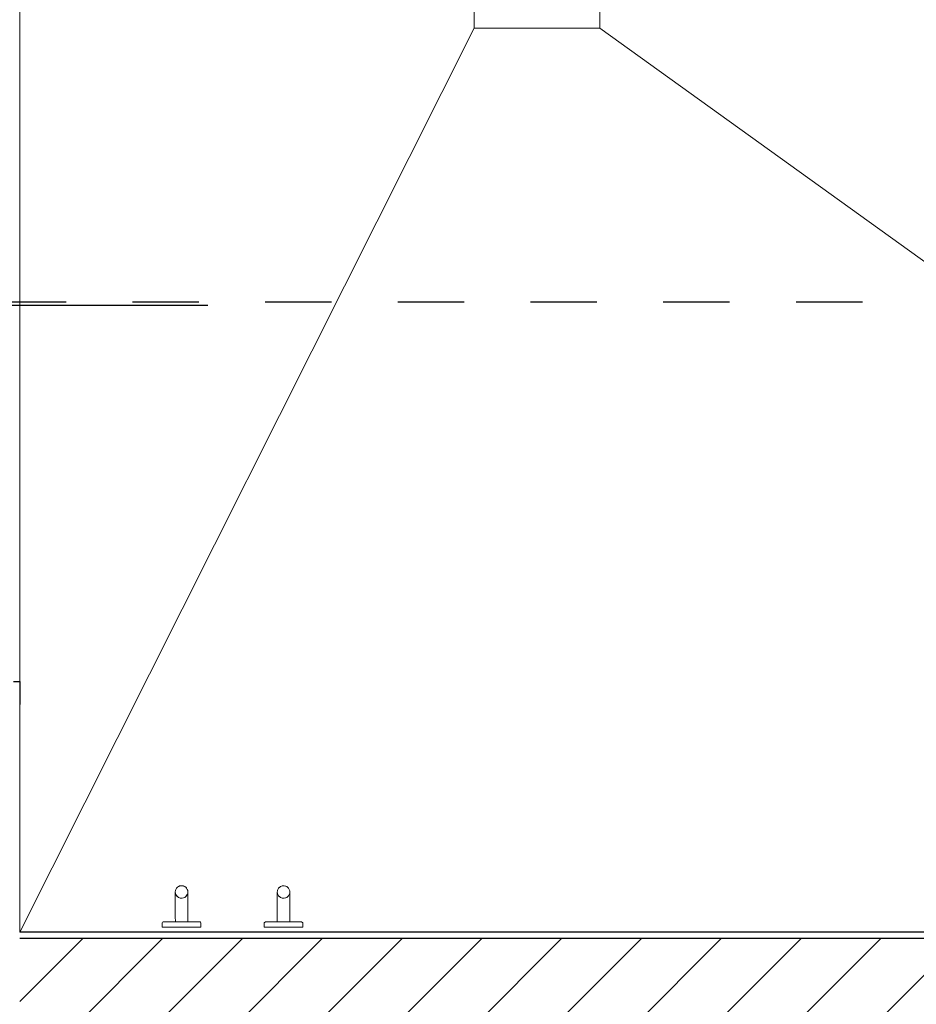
# Model space of a CAD drawing. Header units: millimetres. Extents: x -63554 to 200, y -19084 to 40052.
# Tile 43 of 120: x -38430 to -37000, y -6360 to -4790. Entities that reach past the tile are written whole.
import ezdxf

# ---------------------------------------------------------------- set-up
doc = ezdxf.new("R2010")
doc.units = ezdxf.units.MM
doc.header["$MEASUREMENT"] = 0
doc.linetypes.add('Dashed', pattern=[211.666667, 105.833333, -105.833333])
for name, color, linetype, lineweight in [('_trapid_Pen_No__1', 7, 'Continuous', 13), ('New_1311_Vaheseinad_Pen_No__101', 252, 'Continuous', 13), ('New_1311_Vaheseinad_Pen_No__41', 7, 'Continuous', 25), ('New__trapid_Pen_No__1', 7, 'Continuous', 13), ('New_Archicad Door Markers_Pen_No__7', 7, 'Continuous', 35), ('New_SA- santehnika_Pen_No__101', 252, 'Continuous', 13)]:
    doc.layers.add(name, color=color, linetype=linetype, lineweight=lineweight)
for name, color, linetype in [('New_014_Ruumi netopind', 7, 'Continuous'), ('New_1311_Vaheseinad', 7, 'Continuous'), ('New_Archicad Door Markers', 7, 'Continuous'), ('New_Archicad Doors', 7, 'Continuous'), ('New_SA- santehnika', 7, 'Continuous')]:
    doc.layers.add(name, color=color, linetype=linetype)
doc.layers.add('New_Archicad Door Markers_Pen_No__5', color=7, linetype='Continuous', lineweight=25, true_color=0x40a5ff)
doc.styles.add('GENERATED_STYLE_1', font='arial.ttf')

# ---------------------------------------------------------------- blocks, each defined once
blk = doc.blocks.new('D Marker 26_4')
at = {"layer": 'New_Archicad Door Markers_Pen_No__5', "color": 161, "linetype": 'Continuous', "lineweight": 25, "true_color": 0x40a5ff}
blk.add_line((0, -341.4), (0, 300), dxfattribs=at)
at = {"layer": 'New_Archicad Door Markers_Pen_No__7', "color": 7, "lineweight": 35, "insert": (232.5, -342), "char_height": 100, "attachment_point": 7, "rotation": 180, "style": 'GENERATED_STYLE_1'}
blk.add_mtext('\\A1;{\\pql;\\pt0;\\fArial|b0|i0|c0|p0;\\W1.000000;SU-04p\\fArial|b0|i0|c0|p0;\\W1.000000;\\fArial|b0|i0|c0|p0;\\W1.000000;\\fArial|b0|i0|c0|p0;\\W1.000000;}', dxfattribs=at)
blk = doc.blocks.new('Door 26[5]_1')
at = {"layer": 'New_Archicad Door Markers', "color": 161, "lineweight": 25, "true_color": 0x40a5ff, "zscale": 1000, "rotation": 270}
blk.add_blockref('D Marker 26_4', (-38430, -5245), dxfattribs=at)
blk = doc.blocks.new('Wall_36_1', base_point=(-38430, -100))
at = {"layer": 'New_1311_Vaheseinad_Pen_No__41', "color": 7, "linetype": 'Continuous', "lineweight": 25}
for p, q in [((-38440, -5845), (-38430, -5845)), ((-38430, -5845), (-38430, -5882))]:
    blk.add_line(p, q, dxfattribs=at)
at = {"layer": 'New_Archicad Doors', "color": 252, "linetype": 'Continuous', "lineweight": 13}
blk.add_blockref('Door 26[5]_1', (0, 0), dxfattribs=at)
blk = doc.blocks.new('Wall_37_1', base_point=(-35590, -6330))
at = {"layer": 'New_1311_Vaheseinad_Pen_No__101', "linetype": 'Continuous', "lineweight": 13}
h = blk.add_hatch(dxfattribs=at)
h.set_pattern_fill('PLASTER_0001', color=252, style=0, pattern_type=2)
h.set_pattern_definition([(0, (0, 0), (0, 86.60254), [0, -50]), (0, (25, 43.3), (0, 86.60254), [0, -50])])
h.paths.add_polyline_path([(-35590, -6245), (-38430, -6245), (-38430, -6255), (-35590, -6255)])
h = blk.add_hatch(dxfattribs=at)
h.set_pattern_fill('MASONRY_BLOCK_0001', color=252, style=0, pattern_type=2)
h.set_pattern_definition([(45, (0, 0), (-63.6396, 63.6396), [])])
h.paths.add_polyline_path([(-38430, -6405), (-35590, -6405), (-35590, -6255), (-38430, -6255)])
at = {"layer": 'New_1311_Vaheseinad_Pen_No__41', "color": 7, "linetype": 'Continuous', "lineweight": 25}
blk.add_line((-35590, -6255), (-38430, -6255), dxfattribs=at)
at = {"layer": 'New_1311_Vaheseinad_Pen_No__41', "color": 7, "linetype": 'Continuous', "lineweight": 25, "flags": 128}
blk.add_lwpolyline([(-35590, -6245), (-38430, -6245)], dxfattribs=at)
blk = doc.blocks.new('Sanitary_Accessories_DELABIE_4043BK-Matte-black-stainless-steel-coat[313]_1', base_point=(-38171.8, -6198.4))
at = {"layer": 'New_SA- santehnika_Pen_No__101', "color": 252, "linetype": 'Continuous', "lineweight": 13}
for p, q in [((-38176.8, -6172.1), (-38174.9, -6171.3)), ((-38176.8, -6172.1), (-38174.9, -6171.3)), ((-38174.9, -6171.3), (-38176.4, -6171.9)), ((-38174.9, -6171.3), (-38176.4, -6171.9)), ((-38174.9, -6171.3), (-38172.9, -6170.9)), ((-38174.9, -6171.3), (-38172.9, -6170.9)), ((-38174.9, -6171.3), (-38173.9, -6171)), ((-38174.9, -6171.3), (-38173.9, -6171)), ((-38173.9, -6171), (-38172.9, -6170.9)), ((-38173.9, -6171), (-38172.9, -6170.9)), ((-38171.1, -6170.8), (-38172.9, -6170.9)), ((-38171.1, -6170.8), (-38172.9, -6170.9)), ((-38172.9, -6170.9), (-38170.8, -6170.9)), ((-38172.9, -6170.9), (-38170.8, -6170.9)), ((-38171.1, -6170.8), (-38170.8, -6170.9)), ((-38171.1, -6170.8), (-38170.8, -6170.9)), ((-38170.8, -6170.9), (-38168.7, -6171.3)), ((-38170.8, -6170.9), (-38168.7, -6171.3)), ((-38168.5, -6171.4), (-38168.7, -6171.3)), ((-38168.7, -6171.3), (-38166.8, -6172.2)), ((-38168.5, -6171.4), (-38168.7, -6171.3)), ((-38168.7, -6171.3), (-38166.8, -6172.2)), ((-38166.8, -6172.2), (-38168.5, -6171.4)), ((-38166.8, -6172.2), (-38168.5, -6171.4)), ((-38181.8, -6180.8), (-38181.6, -6178.7)), ((-38181.8, -6180.8), (-38181.6, -6178.7)), ((-38181.6, -6182.9), (-38181.8, -6180.8)), ((-38181.8, -6180.9), (-38181.8, -6180.8)), ((-38181.6, -6182.9), (-38181.8, -6180.8)), ((-38181.8, -6180.9), (-38181.8, -6180.8)), ((-38181.8, -6181.4), (-38181.8, -6180.9)), ((-38181.8, -6181.4), (-38181.8, -6180.9)), ((-38181.8, -6182.1), (-38181.8, -6181.4)), ((-38181.8, -6182.1), (-38181.8, -6181.4)), ((-38181.8, -6183), (-38181.8, -6182.1)), ((-38181.8, -6183), (-38181.8, -6182.1)), ((-38181.8, -6184.3), (-38181.8, -6183)), ((-38181.8, -6184.3), (-38181.8, -6183)), ((-38181.8, -6185.7), (-38181.8, -6184.3)), ((-38181.8, -6185.7), (-38181.8, -6184.3)), ((-38181.8, -6187.4), (-38181.8, -6185.7)), ((-38181.8, -6187.4), (-38181.8, -6185.7)), ((-38181, -6176.7), (-38181.6, -6178.7)), ((-38181, -6176.7), (-38181.6, -6178.7)), ((-38181.6, -6178.7), (-38181.4, -6178.1)), ((-38181.6, -6178.7), (-38181.4, -6178.1)), ((-38181.5, -6183.5), (-38181.6, -6182.8)), ((-38181.5, -6183.5), (-38181.6, -6182.8)), ((-38181.5, -6183.5), (-38181.6, -6182.9)), ((-38181.6, -6182.9), (-38181, -6184.9)), ((-38181.5, -6183.5), (-38181.6, -6182.9)), ((-38181.6, -6182.9), (-38181, -6184.9)), ((-38181, -6184.9), (-38181.5, -6183.5)), ((-38181.1, -6184.7), (-38181.5, -6183.5)), ((-38181, -6184.9), (-38181.5, -6183.5)), ((-38181.1, -6184.7), (-38181.5, -6183.5)), ((-38181.4, -6178.1), (-38181, -6176.7)), ((-38181.4, -6178.1), (-38181, -6176.7)), ((-38181, -6176.7), (-38179.9, -6174.9)), ((-38181, -6176.7), (-38179.9, -6174.9)), ((-38181, -6176.7), (-38180.4, -6175.6)), ((-38181, -6176.7), (-38180.4, -6175.6)), ((-38180.4, -6186), (-38181, -6184.9)), ((-38179.9, -6186.7), (-38181, -6184.9)), ((-38180.4, -6186), (-38181, -6184.9)), ((-38179.9, -6186.7), (-38181, -6184.9)), ((-38180.4, -6175.6), (-38179.9, -6174.9)), ((-38180.4, -6175.6), (-38179.9, -6174.9)), ((-38179.9, -6186.7), (-38180.4, -6186)), ((-38179.9, -6186.7), (-38180.4, -6186)), ((-38179.9, -6174.9), (-38178.5, -6173.4)), ((-38179.9, -6174.9), (-38178.5, -6173.4)), ((-38178.6, -6173.5), (-38179.9, -6174.9)), ((-38178.6, -6173.5), (-38179.9, -6174.9)), ((-38178.5, -6188.2), (-38179.9, -6186.7)), ((-38179.9, -6186.7), (-38178.7, -6188.1)), ((-38178.5, -6188.2), (-38179.9, -6186.7)), ((-38179.9, -6186.7), (-38178.7, -6188.1)), ((-38178.6, -6173.5), (-38178.5, -6173.4)), ((-38178.6, -6173.5), (-38178.5, -6173.4)), ((-38178.5, -6173.4), (-38176.8, -6172.1)), ((-38178.5, -6173.4), (-38176.8, -6172.1)), ((-38176.4, -6171.9), (-38176.8, -6172.1)), ((-38176.4, -6171.9), (-38176.8, -6172.1)), ((-38166.8, -6172.2), (-38166.1, -6172.6)), ((-38166.8, -6172.2), (-38165.1, -6173.4)), ((-38166.8, -6172.2), (-38166.1, -6172.6)), ((-38166.8, -6172.2), (-38165.1, -6173.4)), ((-38166.1, -6172.6), (-38165.1, -6173.4)), ((-38166.1, -6172.6), (-38165.1, -6173.4)), ((-38165.1, -6173.4), (-38164.1, -6174.5)), ((-38163.7, -6174.9), (-38165.1, -6173.4)), ((-38165.1, -6173.4), (-38164.1, -6174.5)), ((-38163.7, -6174.9), (-38165.1, -6173.4)), ((-38165.1, -6188.2), (-38163.7, -6186.7)), ((-38165.1, -6188.2), (-38163.7, -6186.7)), ((-38164.1, -6187.1), (-38165.1, -6188.2)), ((-38164.1, -6187.1), (-38165.1, -6188.2)), ((-38164.1, -6174.5), (-38163.7, -6174.9)), ((-38164.1, -6174.5), (-38163.7, -6174.9)), ((-38163.7, -6186.7), (-38164.1, -6187.1)), ((-38163.7, -6186.7), (-38164.1, -6187.1)), ((-38163.7, -6174.9), (-38162.7, -6176.7)), ((-38163.7, -6174.9), (-38162.7, -6176.7)), ((-38162.7, -6184.9), (-38163.7, -6186.7)), ((-38162.7, -6184.9), (-38163.7, -6186.7)), ((-38162.6, -6176.8), (-38162.7, -6176.7)), ((-38162.7, -6176.7), (-38162, -6178.7)), ((-38162.6, -6176.8), (-38162.7, -6176.7)), ((-38162.7, -6176.7), (-38162, -6178.7)), ((-38162, -6182.9), (-38162.7, -6184.9)), ((-38162, -6182.9), (-38162.7, -6184.9)), ((-38162.7, -6184.8), (-38162.7, -6184.9)), ((-38162.7, -6184.8), (-38162.7, -6184.9)), ((-38162, -6178.7), (-38161.8, -6180.8)), ((-38161.9, -6179.5), (-38162, -6178.7)), ((-38162, -6178.7), (-38161.8, -6180.8)), ((-38161.9, -6179.5), (-38162, -6178.7)), ((-38161.8, -6180.8), (-38162, -6182.9)), ((-38161.8, -6180.8), (-38162, -6182.9)), ((-38161.9, -6182.2), (-38162, -6182.9)), ((-38162, -6183), (-38161.9, -6182.2)), ((-38161.9, -6182.2), (-38162, -6182.9)), ((-38162, -6183), (-38161.9, -6182.2)), ((-38161.8, -6180.8), (-38161.9, -6179.5)), ((-38161.8, -6180.8), (-38161.9, -6179.5)), ((-38161.9, -6182.2), (-38161.8, -6180.8)), ((-38161.9, -6182.2), (-38161.8, -6180.8)), ((-38161.8, -6180.9), (-38161.8, -6181.4)), ((-38161.8, -6180.9), (-38161.8, -6180.9)), ((-38161.8, -6180.9), (-38161.8, -6181.4)), ((-38161.8, -6180.9), (-38161.8, -6180.9)), ((-38161.8, -6181.4), (-38161.8, -6182.1)), ((-38161.8, -6181.4), (-38161.8, -6182.1)), ((-38161.8, -6182.1), (-38161.8, -6183)), ((-38161.8, -6182.1), (-38161.8, -6183)), ((-38161.8, -6183), (-38161.8, -6184.3)), ((-38161.8, -6183), (-38161.8, -6184.3)), ((-38161.8, -6184.3), (-38161.8, -6185.7)), ((-38161.8, -6184.3), (-38161.8, -6185.7)), ((-38161.8, -6185.7), (-38161.8, -6187.5)), ((-38161.8, -6185.7), (-38161.8, -6187.5)), ((-38181.8, -6189.4), (-38181.8, -6187.4)), ((-38181.8, -6189.4), (-38181.8, -6187.4)), ((-38181.8, -6191.5), (-38181.8, -6189.4)), ((-38181.8, -6191.5), (-38181.8, -6189.4)), ((-38181.8, -6193.8), (-38181.8, -6191.5)), ((-38181.8, -6193.8), (-38181.8, -6191.5)), ((-38181.8, -6196.3), (-38181.8, -6193.8)), ((-38181.8, -6196.3), (-38181.8, -6193.8)), ((-38181.8, -6199), (-38181.8, -6196.3)), ((-38181.8, -6199), (-38181.8, -6196.3)), ((-38181.8, -6201.8), (-38181.8, -6199)), ((-38181.8, -6201.8), (-38181.8, -6199)), ((-38181.8, -6204.7), (-38181.8, -6201.8)), ((-38181.8, -6204.7), (-38181.8, -6201.8)), ((-38178.7, -6188.1), (-38178.5, -6188.2)), ((-38178.7, -6188.1), (-38178.5, -6188.2)), ((-38176.8, -6189.5), (-38178.5, -6188.2)), ((-38176.8, -6189.5), (-38178.5, -6188.2)), ((-38176.4, -6189.7), (-38176.8, -6189.5)), ((-38174.9, -6190.3), (-38176.8, -6189.5)), ((-38176.4, -6189.7), (-38176.8, -6189.5)), ((-38174.9, -6190.3), (-38176.8, -6189.5)), ((-38176.4, -6189.7), (-38174.9, -6190.3)), ((-38176.4, -6189.7), (-38174.9, -6190.3)), ((-38173.9, -6190.6), (-38174.9, -6190.3)), ((-38172.9, -6190.8), (-38174.9, -6190.3)), ((-38173.9, -6190.6), (-38174.9, -6190.3)), ((-38172.9, -6190.8), (-38174.9, -6190.3)), ((-38172.9, -6190.8), (-38173.9, -6190.6)), ((-38172.9, -6190.8), (-38173.9, -6190.6)), ((-38170.8, -6190.8), (-38172.9, -6190.8)), ((-38172.9, -6190.8), (-38171.1, -6190.8)), ((-38170.8, -6190.8), (-38172.9, -6190.8)), ((-38172.9, -6190.8), (-38171.1, -6190.8)), ((-38171.1, -6190.8), (-38170.8, -6190.8)), ((-38171.1, -6190.8), (-38170.8, -6190.8)), ((-38168.7, -6190.3), (-38170.8, -6190.8)), ((-38168.7, -6190.3), (-38170.8, -6190.8)), ((-38166.8, -6189.5), (-38168.7, -6190.3)), ((-38166.8, -6189.5), (-38168.7, -6190.3)), ((-38168.7, -6190.3), (-38168.5, -6190.2)), ((-38168.7, -6190.3), (-38168.5, -6190.2)), ((-38168.5, -6190.2), (-38166.8, -6189.5)), ((-38168.5, -6190.2), (-38166.8, -6189.5)), ((-38165.1, -6188.2), (-38166.8, -6189.5)), ((-38165.1, -6188.2), (-38166.8, -6189.5)), ((-38166.1, -6189), (-38166.8, -6189.5)), ((-38166.1, -6189), (-38166.8, -6189.5)), ((-38165.1, -6188.2), (-38166.1, -6189)), ((-38165.1, -6188.2), (-38166.1, -6189)), ((-38161.8, -6187.5), (-38161.8, -6189.4)), ((-38161.8, -6187.5), (-38161.8, -6189.4)), ((-38161.8, -6189.4), (-38161.8, -6191.5)), ((-38161.8, -6189.4), (-38161.8, -6191.5)), ((-38161.8, -6191.5), (-38161.8, -6193.8)), ((-38161.8, -6191.5), (-38161.8, -6193.8)), ((-38161.8, -6193.8), (-38161.8, -6196.3)), ((-38161.8, -6193.8), (-38161.8, -6196.3)), ((-38161.8, -6196.3), (-38161.8, -6199)), ((-38161.8, -6196.3), (-38161.8, -6199)), ((-38161.8, -6199), (-38161.8, -6201.8)), ((-38161.8, -6199), (-38161.8, -6201.8)), ((-38161.8, -6201.8), (-38161.8, -6204.7)), ((-38161.8, -6201.8), (-38161.8, -6204.7)), ((-38181.8, -6207.6), (-38181.8, -6204.7)), ((-38181.8, -6207.6), (-38181.8, -6204.7)), ((-38181.8, -6210.8), (-38181.8, -6207.6)), ((-38181.8, -6210.8), (-38181.8, -6207.6)), ((-38181.8, -6210.8), (-38181.8, -6219.7)), ((-38181.8, -6210.8), (-38181.8, -6219.7)), ((-38161.8, -6204.7), (-38161.8, -6207.6)), ((-38161.8, -6204.7), (-38161.8, -6207.6)), ((-38161.8, -6207.6), (-38161.8, -6210.8)), ((-38161.8, -6207.6), (-38161.8, -6210.8)), ((-38161.8, -6219.7), (-38161.8, -6210.8)), ((-38161.8, -6219.7), (-38161.8, -6210.8)), ((-38202.8, -6231), (-38202.9, -6237)), ((-38202.8, -6231), (-38202.9, -6237)), ((-38202.8, -6231), (-38202.7, -6230)), ((-38202.8, -6231), (-38202.7, -6230)), ((-38202.7, -6230), (-38202.1, -6229.2)), ((-38202.7, -6230), (-38202.1, -6229.2)), ((-38202.1, -6229.2), (-38201.3, -6228.7)), ((-38202.1, -6229.2), (-38201.3, -6228.7)), ((-38201.3, -6228.7), (-38200.4, -6228.5)), ((-38201.3, -6228.7), (-38200.4, -6228.5)), ((-38200.4, -6228.5), (-38200.2, -6228.5)), ((-38200.4, -6228.5), (-38200.2, -6228.5)), ((-38200.2, -6228.5), (-38199.8, -6228.5)), ((-38200.2, -6228.5), (-38199.8, -6228.5)), ((-38199.8, -6228.5), (-38199, -6228.5)), ((-38199.8, -6228.5), (-38199, -6228.5)), ((-38199, -6228.5), (-38198, -6228.5)), ((-38199, -6228.5), (-38198, -6228.5)), ((-38198, -6228.5), (-38196.8, -6228.5)), ((-38198, -6228.5), (-38196.8, -6228.5)), ((-38196.8, -6228.5), (-38195.4, -6228.5)), ((-38196.8, -6228.5), (-38195.4, -6228.5)), ((-38195.4, -6228.5), (-38193.7, -6228.5)), ((-38195.4, -6228.5), (-38193.7, -6228.5)), ((-38193.7, -6228.5), (-38191.8, -6228.5)), ((-38193.7, -6228.5), (-38191.8, -6228.5)), ((-38191.8, -6228.5), (-38189.7, -6228.5)), ((-38191.8, -6228.5), (-38189.7, -6228.5)), ((-38189.7, -6228.5), (-38187.5, -6228.5)), ((-38189.7, -6228.5), (-38187.5, -6228.5)), ((-38187.5, -6228.5), (-38185.1, -6228.5)), ((-38187.5, -6228.5), (-38185.1, -6228.5)), ((-38185.1, -6228.5), (-38182.6, -6228.5)), ((-38185.1, -6228.5), (-38182.6, -6228.5)), ((-38182.6, -6228.5), (-38180, -6228.5)), ((-38182.6, -6228.5), (-38180, -6228.5)), ((-38181.8, -6219.7), (-38181.7, -6228.5)), ((-38181.8, -6219.7), (-38181.7, -6228.5)), ((-38180, -6228.5), (-38177.3, -6228.5)), ((-38180, -6228.5), (-38177.3, -6228.5)), ((-38177.3, -6228.5), (-38174.4, -6228.5)), ((-38177.3, -6228.5), (-38174.4, -6228.5)), ((-38174.4, -6228.5), (-38171.9, -6228.5)), ((-38174.4, -6228.5), (-38171.9, -6228.5)), ((-38171.9, -6228.5), (-38168.8, -6228.5)), ((-38171.9, -6228.5), (-38168.8, -6228.5)), ((-38168.8, -6228.5), (-38166, -6228.5)), ((-38168.8, -6228.5), (-38166, -6228.5)), ((-38166, -6228.5), (-38163.3, -6228.5)), ((-38166, -6228.5), (-38163.3, -6228.5)), ((-38163.3, -6228.5), (-38160.6, -6228.5)), ((-38163.3, -6228.5), (-38160.6, -6228.5)), ((-38161.9, -6228.5), (-38161.8, -6219.7)), ((-38161.9, -6228.5), (-38161.8, -6219.7)), ((-38160.6, -6228.5), (-38158.1, -6228.5)), ((-38160.6, -6228.5), (-38158.1, -6228.5)), ((-38158.1, -6228.5), (-38155.7, -6228.5)), ((-38158.1, -6228.5), (-38155.7, -6228.5)), ((-38155.7, -6228.5), (-38153.5, -6228.5)), ((-38155.7, -6228.5), (-38153.5, -6228.5)), ((-38153.5, -6228.5), (-38151.5, -6228.5)), ((-38153.5, -6228.5), (-38151.5, -6228.5)), ((-38151.5, -6228.5), (-38149.7, -6228.5)), ((-38151.5, -6228.5), (-38149.7, -6228.5)), ((-38149.7, -6228.5), (-38148, -6228.5)), ((-38149.7, -6228.5), (-38148, -6228.5)), ((-38148, -6228.5), (-38146.6, -6228.5)), ((-38148, -6228.5), (-38146.6, -6228.5)), ((-38146.6, -6228.5), (-38145.5, -6228.5)), ((-38146.6, -6228.5), (-38145.5, -6228.5)), ((-38145.5, -6228.5), (-38144.6, -6228.5)), ((-38145.5, -6228.5), (-38144.6, -6228.5)), ((-38144.6, -6228.5), (-38143.9, -6228.5)), ((-38144.6, -6228.5), (-38143.9, -6228.5)), ((-38143.9, -6228.5), (-38143.5, -6228.5)), ((-38143.9, -6228.5), (-38143.5, -6228.5)), ((-38143.5, -6228.5), (-38143.4, -6228.5)), ((-38143.5, -6228.5), (-38143.4, -6228.5)), ((-38142.4, -6228.7), (-38143.4, -6228.5)), ((-38142.4, -6228.7), (-38143.4, -6228.5)), ((-38141.6, -6229.2), (-38142.4, -6228.7)), ((-38141.6, -6229.2), (-38142.4, -6228.7)), ((-38141.1, -6230), (-38141.6, -6229.2)), ((-38141.1, -6230), (-38141.6, -6229.2)), ((-38141.1, -6230), (-38140.9, -6231)), ((-38141.1, -6230), (-38140.9, -6231)), ((-38140.9, -6237), (-38140.9, -6231)), ((-38140.9, -6237), (-38140.9, -6231)), ((-38202.9, -6237), (-38202.5, -6237)), ((-38202.9, -6237), (-38202.5, -6237)), ((-38202.5, -6237), (-38201.6, -6237)), ((-38202.5, -6237), (-38201.6, -6237)), ((-38201.6, -6237), (-38200.1, -6237)), ((-38201.6, -6237), (-38200.1, -6237)), ((-38200.1, -6237), (-38197.9, -6237)), ((-38200.1, -6237), (-38197.9, -6237)), ((-38197.9, -6237), (-38195.3, -6237)), ((-38197.9, -6237), (-38195.3, -6237)), ((-38195.3, -6237), (-38192.2, -6237)), ((-38195.3, -6237), (-38192.2, -6237)), ((-38192.2, -6237), (-38188.6, -6237)), ((-38192.2, -6237), (-38188.6, -6237)), ((-38188.6, -6237), (-38184.7, -6237)), ((-38188.6, -6237), (-38184.7, -6237)), ((-38184.7, -6237), (-38180.6, -6237)), ((-38184.7, -6237), (-38180.6, -6237)), ((-38180.6, -6237), (-38176.3, -6237)), ((-38180.6, -6237), (-38176.3, -6237)), ((-38176.3, -6237), (-38171.9, -6237)), ((-38176.3, -6237), (-38171.9, -6237)), ((-38171.9, -6237), (-38167.4, -6237)), ((-38171.9, -6237), (-38167.4, -6237)), ((-38167.4, -6237), (-38163.1, -6237)), ((-38167.4, -6237), (-38163.1, -6237)), ((-38163.1, -6237), (-38159, -6237)), ((-38163.1, -6237), (-38159, -6237)), ((-38159, -6237), (-38155.1, -6237)), ((-38159, -6237), (-38155.1, -6237)), ((-38155.1, -6237), (-38151.6, -6237)), ((-38155.1, -6237), (-38151.6, -6237)), ((-38151.6, -6237), (-38148.4, -6237)), ((-38151.6, -6237), (-38148.4, -6237)), ((-38148.4, -6237), (-38145.8, -6237)), ((-38148.4, -6237), (-38145.8, -6237)), ((-38145.8, -6237), (-38143.7, -6237)), ((-38145.8, -6237), (-38143.7, -6237)), ((-38143.7, -6237), (-38142.1, -6237)), ((-38143.7, -6237), (-38142.1, -6237)), ((-38142.1, -6237), (-38141.2, -6237)), ((-38142.1, -6237), (-38141.2, -6237)), ((-38141.2, -6237), (-38140.9, -6237)), ((-38141.2, -6237), (-38140.9, -6237))]:
    blk.add_line(p, q, dxfattribs=at)
blk = doc.blocks.new('Sanitary_Accessories_DELABIE_4043BK-Matte-black-stainless-steel-coat[314]_1', base_point=(-38009.2, -6198.5))
at = {"layer": 'New_SA- santehnika_Pen_No__101', "color": 252, "linetype": 'Continuous', "lineweight": 13}
for p, q in [((-38014.2, -6172.3), (-38012.3, -6171.4)), ((-38014.2, -6172.3), (-38012.3, -6171.4)), ((-38012.3, -6171.4), (-38013.8, -6172)), ((-38012.3, -6171.4), (-38013.8, -6172)), ((-38012.3, -6171.4), (-38010.2, -6171)), ((-38012.3, -6171.4), (-38010.2, -6171)), ((-38012.3, -6171.4), (-38011.2, -6171.1)), ((-38012.3, -6171.4), (-38011.2, -6171.1)), ((-38011.2, -6171.1), (-38010.2, -6171)), ((-38011.2, -6171.1), (-38010.2, -6171)), ((-38008.5, -6170.9), (-38010.2, -6171)), ((-38008.5, -6170.9), (-38010.2, -6171)), ((-38010.2, -6171), (-38008.1, -6171)), ((-38010.2, -6171), (-38008.1, -6171)), ((-38008.5, -6170.9), (-38008.1, -6171)), ((-38008.5, -6170.9), (-38008.1, -6171)), ((-38008.1, -6171), (-38006.1, -6171.4)), ((-38008.1, -6171), (-38006.1, -6171.4)), ((-38005.8, -6171.5), (-38006.1, -6171.4)), ((-38006.1, -6171.4), (-38004.2, -6172.3)), ((-38005.8, -6171.5), (-38006.1, -6171.4)), ((-38006.1, -6171.4), (-38004.2, -6172.3)), ((-38019.2, -6180.9), (-38019, -6178.8)), ((-38019.2, -6180.9), (-38019, -6178.8)), ((-38019, -6183), (-38019.2, -6180.9)), ((-38019.2, -6181), (-38019.2, -6180.9)), ((-38019, -6183), (-38019.2, -6180.9)), ((-38019.2, -6181), (-38019.2, -6180.9)), ((-38019.2, -6181.5), (-38019.2, -6181)), ((-38019.2, -6181.5), (-38019.2, -6181)), ((-38019.2, -6182.2), (-38019.2, -6181.5)), ((-38019.2, -6182.2), (-38019.2, -6181.5)), ((-38019.2, -6183.1), (-38019.2, -6182.2)), ((-38019.2, -6183.1), (-38019.2, -6182.2)), ((-38019.2, -6184.4), (-38019.2, -6183.1)), ((-38019.2, -6184.4), (-38019.2, -6183.1)), ((-38019.2, -6185.8), (-38019.2, -6184.4)), ((-38019.2, -6185.8), (-38019.2, -6184.4)), ((-38019.2, -6187.6), (-38019.2, -6185.8)), ((-38019.2, -6187.6), (-38019.2, -6185.8)), ((-38018.3, -6176.8), (-38019, -6178.8)), ((-38018.3, -6176.8), (-38019, -6178.8)), ((-38019, -6178.8), (-38018.8, -6178.2)), ((-38019, -6178.8), (-38018.8, -6178.2)), ((-38018.8, -6183.6), (-38019, -6183)), ((-38018.8, -6183.6), (-38019, -6183)), ((-38019, -6183), (-38018.3, -6185)), ((-38018.8, -6183.6), (-38019, -6183)), ((-38018.8, -6183.6), (-38019, -6183)), ((-38019, -6183), (-38018.3, -6185)), ((-38018.8, -6178.2), (-38018.3, -6176.8)), ((-38018.8, -6178.2), (-38018.3, -6176.8)), ((-38018.3, -6185), (-38018.8, -6183.6)), ((-38018.4, -6184.8), (-38018.8, -6183.6)), ((-38018.3, -6185), (-38018.8, -6183.6)), ((-38018.4, -6184.8), (-38018.8, -6183.6)), ((-38018.3, -6176.8), (-38017.3, -6175)), ((-38018.3, -6176.8), (-38017.3, -6175)), ((-38018.3, -6176.8), (-38017.7, -6175.7)), ((-38018.3, -6176.8), (-38017.7, -6175.7)), ((-38017.7, -6186.1), (-38018.3, -6185)), ((-38017.3, -6186.8), (-38018.3, -6185)), ((-38017.7, -6186.1), (-38018.3, -6185)), ((-38017.3, -6186.8), (-38018.3, -6185)), ((-38017.7, -6175.7), (-38017.3, -6175)), ((-38017.7, -6175.7), (-38017.3, -6175)), ((-38017.3, -6186.8), (-38017.7, -6186.1)), ((-38017.3, -6186.8), (-38017.7, -6186.1)), ((-38017.3, -6175), (-38015.9, -6173.5)), ((-38017.3, -6175), (-38015.9, -6173.5)), ((-38016, -6173.6), (-38017.3, -6175)), ((-38016, -6173.6), (-38017.3, -6175)), ((-38015.9, -6188.3), (-38017.3, -6186.8)), ((-38017.3, -6186.8), (-38016, -6188.2)), ((-38015.9, -6188.3), (-38017.3, -6186.8)), ((-38017.3, -6186.8), (-38016, -6188.2)), ((-38016, -6173.6), (-38015.9, -6173.5)), ((-38016, -6173.6), (-38015.9, -6173.5)), ((-38015.9, -6173.5), (-38014.2, -6172.3)), ((-38015.9, -6173.5), (-38014.2, -6172.3)), ((-38013.8, -6172), (-38014.2, -6172.3)), ((-38013.8, -6172), (-38014.2, -6172.3)), ((-38004.2, -6172.3), (-38005.8, -6171.5)), ((-38004.2, -6172.3), (-38005.8, -6171.5)), ((-38004.2, -6172.3), (-38003.4, -6172.7)), ((-38004.2, -6172.3), (-38002.5, -6173.5)), ((-38004.2, -6172.3), (-38003.4, -6172.7)), ((-38004.2, -6172.3), (-38002.5, -6173.5)), ((-38003.4, -6172.7), (-38002.5, -6173.5)), ((-38003.4, -6172.7), (-38002.5, -6173.5)), ((-38002.5, -6173.5), (-38001.4, -6174.6)), ((-38001.1, -6175), (-38002.5, -6173.5)), ((-38002.5, -6173.5), (-38001.4, -6174.6)), ((-38001.1, -6175), (-38002.5, -6173.5)), ((-38002.5, -6188.3), (-38001.1, -6186.8)), ((-38002.5, -6188.3), (-38001.1, -6186.8)), ((-38001.4, -6174.6), (-38001.1, -6175)), ((-38001.4, -6174.6), (-38001.1, -6175)), ((-38001.1, -6186.8), (-38001.4, -6187.2)), ((-38001.1, -6186.8), (-38001.4, -6187.2)), ((-38001.1, -6175), (-38000, -6176.9)), ((-38001.1, -6175), (-38000, -6176.9)), ((-38000, -6185), (-38001.1, -6186.8)), ((-38000, -6185), (-38001.1, -6186.8)), ((-38000, -6176.9), (-38000, -6176.9)), ((-38000, -6176.9), (-37999.4, -6178.8)), ((-38000, -6176.9), (-38000, -6176.9)), ((-38000, -6176.9), (-37999.4, -6178.8)), ((-37999.4, -6183), (-38000, -6185)), ((-37999.4, -6183), (-38000, -6185)), ((-38000, -6184.9), (-38000, -6185)), ((-38000, -6184.9), (-38000, -6185)), ((-37999.4, -6178.8), (-37999.2, -6180.9)), ((-37999.3, -6179.6), (-37999.4, -6178.8)), ((-37999.4, -6178.8), (-37999.2, -6180.9)), ((-37999.3, -6179.6), (-37999.4, -6178.8)), ((-37999.2, -6180.9), (-37999.4, -6183)), ((-37999.2, -6180.9), (-37999.4, -6183)), ((-37999.3, -6182.3), (-37999.4, -6183)), ((-37999.4, -6183.1), (-37999.3, -6182.3)), ((-37999.3, -6182.3), (-37999.4, -6183)), ((-37999.4, -6183.1), (-37999.3, -6182.3)), ((-37999.2, -6180.9), (-37999.3, -6179.6)), ((-37999.2, -6180.9), (-37999.3, -6179.6)), ((-37999.3, -6182.3), (-37999.2, -6180.9)), ((-37999.3, -6182.3), (-37999.2, -6180.9)), ((-37999.2, -6181), (-37999.2, -6181.5)), ((-37999.2, -6181), (-37999.2, -6181)), ((-37999.2, -6181), (-37999.2, -6181.5)), ((-37999.2, -6181), (-37999.2, -6181)), ((-37999.2, -6181.5), (-37999.2, -6182.2)), ((-37999.2, -6181.5), (-37999.2, -6182.2)), ((-37999.2, -6182.2), (-37999.2, -6183.1)), ((-37999.2, -6182.2), (-37999.2, -6183.1)), ((-37999.2, -6183.1), (-37999.2, -6184.4)), ((-37999.2, -6183.1), (-37999.2, -6184.4)), ((-37999.2, -6184.4), (-37999.2, -6185.9)), ((-37999.2, -6184.4), (-37999.2, -6185.9)), ((-37999.2, -6185.9), (-37999.2, -6187.6)), ((-37999.2, -6185.9), (-37999.2, -6187.6)), ((-38019.2, -6189.5), (-38019.2, -6187.6)), ((-38019.2, -6189.5), (-38019.2, -6187.6)), ((-38019.2, -6191.6), (-38019.2, -6189.5)), ((-38019.2, -6191.6), (-38019.2, -6189.5)), ((-38019.2, -6193.9), (-38019.2, -6191.6)), ((-38019.2, -6193.9), (-38019.2, -6191.6)), ((-38019.2, -6196.4), (-38019.2, -6193.9)), ((-38019.2, -6196.4), (-38019.2, -6193.9)), ((-38019.2, -6199.1), (-38019.2, -6196.4)), ((-38019.2, -6199.1), (-38019.2, -6196.4)), ((-38019.2, -6201.9), (-38019.2, -6199.1)), ((-38019.2, -6201.9), (-38019.2, -6199.1)), ((-38019.2, -6204.8), (-38019.2, -6201.9)), ((-38019.2, -6204.8), (-38019.2, -6201.9)), ((-38016, -6188.2), (-38015.9, -6188.3)), ((-38016, -6188.2), (-38015.9, -6188.3)), ((-38014.2, -6189.6), (-38015.9, -6188.3)), ((-38014.2, -6189.6), (-38015.9, -6188.3)), ((-38013.8, -6189.8), (-38014.2, -6189.6)), ((-38012.3, -6190.4), (-38014.2, -6189.6)), ((-38013.8, -6189.8), (-38014.2, -6189.6)), ((-38012.3, -6190.4), (-38014.2, -6189.6)), ((-38013.8, -6189.8), (-38012.3, -6190.4)), ((-38013.8, -6189.8), (-38012.3, -6190.4)), ((-38011.2, -6190.7), (-38012.3, -6190.4)), ((-38010.2, -6190.9), (-38012.3, -6190.4)), ((-38011.2, -6190.7), (-38012.3, -6190.4)), ((-38010.2, -6190.9), (-38012.3, -6190.4)), ((-38010.2, -6190.9), (-38011.2, -6190.7)), ((-38010.2, -6190.9), (-38011.2, -6190.7)), ((-38008.1, -6190.9), (-38010.2, -6190.9)), ((-38010.2, -6190.9), (-38008.5, -6190.9)), ((-38008.1, -6190.9), (-38010.2, -6190.9)), ((-38010.2, -6190.9), (-38008.5, -6190.9)), ((-38008.5, -6190.9), (-38008.1, -6190.9)), ((-38008.5, -6190.9), (-38008.1, -6190.9)), ((-38006.1, -6190.4), (-38008.1, -6190.9)), ((-38006.1, -6190.4), (-38008.1, -6190.9)), ((-38004.2, -6189.6), (-38006.1, -6190.4)), ((-38004.2, -6189.6), (-38006.1, -6190.4)), ((-38006.1, -6190.4), (-38005.8, -6190.3)), ((-38006.1, -6190.4), (-38005.8, -6190.3)), ((-38005.8, -6190.3), (-38004.2, -6189.6)), ((-38005.8, -6190.3), (-38004.2, -6189.6)), ((-38002.5, -6188.3), (-38004.2, -6189.6)), ((-38002.5, -6188.3), (-38004.2, -6189.6)), ((-38003.4, -6189.1), (-38004.2, -6189.6)), ((-38003.4, -6189.1), (-38004.2, -6189.6)), ((-38002.5, -6188.3), (-38003.4, -6189.1)), ((-38002.5, -6188.3), (-38003.4, -6189.1)), ((-38001.4, -6187.2), (-38002.5, -6188.3)), ((-38001.4, -6187.2), (-38002.5, -6188.3)), ((-37999.2, -6187.6), (-37999.2, -6189.5)), ((-37999.2, -6187.6), (-37999.2, -6189.5)), ((-37999.2, -6189.5), (-37999.2, -6191.6)), ((-37999.2, -6189.5), (-37999.2, -6191.6)), ((-37999.2, -6191.6), (-37999.2, -6193.9)), ((-37999.2, -6191.6), (-37999.2, -6193.9)), ((-37999.2, -6193.9), (-37999.2, -6196.4)), ((-37999.2, -6193.9), (-37999.2, -6196.4)), ((-37999.2, -6196.4), (-37999.2, -6199.1)), ((-37999.2, -6196.4), (-37999.2, -6199.1)), ((-37999.2, -6199.1), (-37999.2, -6201.9)), ((-37999.2, -6199.1), (-37999.2, -6201.9)), ((-37999.2, -6201.9), (-37999.2, -6204.8)), ((-37999.2, -6201.9), (-37999.2, -6204.8)), ((-38019.2, -6207.7), (-38019.2, -6204.8)), ((-38019.2, -6207.7), (-38019.2, -6204.8)), ((-38019.2, -6210.9), (-38019.2, -6207.7)), ((-38019.2, -6210.9), (-38019.2, -6207.7)), ((-38019.2, -6210.9), (-38019.2, -6219.8)), ((-38019.2, -6210.9), (-38019.2, -6219.8)), ((-37999.2, -6204.8), (-37999.2, -6207.7)), ((-37999.2, -6204.8), (-37999.2, -6207.7)), ((-37999.2, -6207.7), (-37999.2, -6210.9)), ((-37999.2, -6207.7), (-37999.2, -6210.9)), ((-37999.2, -6219.8), (-37999.2, -6210.9)), ((-37999.2, -6219.8), (-37999.2, -6210.9)), ((-38040.2, -6231.1), (-38040, -6230.1)), ((-38040.2, -6231.1), (-38040, -6230.1)), ((-38040.2, -6231.1), (-38040.2, -6237.1)), ((-38040.2, -6231.1), (-38040.2, -6237.1)), ((-38040, -6230.1), (-38039.5, -6229.3)), ((-38040, -6230.1), (-38039.5, -6229.3)), ((-38039.5, -6229.3), (-38038.7, -6228.8)), ((-38039.5, -6229.3), (-38038.7, -6228.8)), ((-38038.7, -6228.8), (-38037.7, -6228.6)), ((-38038.7, -6228.8), (-38037.7, -6228.6)), ((-38037.7, -6228.6), (-38037.5, -6228.6)), ((-38037.7, -6228.6), (-38037.5, -6228.6)), ((-38037.5, -6228.6), (-38037.1, -6228.6)), ((-38037.5, -6228.6), (-38037.1, -6228.6)), ((-38037.1, -6228.6), (-38036.4, -6228.6)), ((-38037.1, -6228.6), (-38036.4, -6228.6)), ((-38036.4, -6228.6), (-38035.4, -6228.6)), ((-38036.4, -6228.6), (-38035.4, -6228.6)), ((-38035.4, -6228.6), (-38034.2, -6228.6)), ((-38035.4, -6228.6), (-38034.2, -6228.6)), ((-38034.2, -6228.6), (-38032.7, -6228.6)), ((-38034.2, -6228.6), (-38032.7, -6228.6)), ((-38032.7, -6228.6), (-38031, -6228.6)), ((-38032.7, -6228.6), (-38031, -6228.6)), ((-38031, -6228.6), (-38029.2, -6228.6)), ((-38031, -6228.6), (-38029.2, -6228.6)), ((-38029.2, -6228.6), (-38027.1, -6228.6)), ((-38029.2, -6228.6), (-38027.1, -6228.6)), ((-38027.1, -6228.6), (-38024.9, -6228.6)), ((-38027.1, -6228.6), (-38024.9, -6228.6)), ((-38024.9, -6228.6), (-38022.5, -6228.6)), ((-38024.9, -6228.6), (-38022.5, -6228.6)), ((-38022.5, -6228.6), (-38020, -6228.6)), ((-38022.5, -6228.6), (-38020, -6228.6)), ((-38020, -6228.6), (-38017.4, -6228.6)), ((-38020, -6228.6), (-38017.4, -6228.6)), ((-38019.2, -6219.8), (-38019.1, -6228.6)), ((-38019.2, -6219.8), (-38019.1, -6228.6)), ((-38017.4, -6228.6), (-38014.7, -6228.6)), ((-38017.4, -6228.6), (-38014.7, -6228.6)), ((-38014.7, -6228.6), (-38011.8, -6228.6)), ((-38014.7, -6228.6), (-38011.8, -6228.6)), ((-38011.8, -6228.6), (-38009.2, -6228.6)), ((-38011.8, -6228.6), (-38009.2, -6228.6)), ((-38009.2, -6228.6), (-38006.2, -6228.6)), ((-38009.2, -6228.6), (-38006.2, -6228.6)), ((-38006.2, -6228.6), (-38003.4, -6228.6)), ((-38006.2, -6228.6), (-38003.4, -6228.6)), ((-38003.4, -6228.6), (-38000.6, -6228.6)), ((-38003.4, -6228.6), (-38000.6, -6228.6)), ((-38000.6, -6228.6), (-37998, -6228.6)), ((-38000.6, -6228.6), (-37998, -6228.6)), ((-37999.2, -6228.6), (-37999.2, -6219.8)), ((-37999.2, -6228.6), (-37999.2, -6219.8)), ((-37998, -6228.6), (-37995.4, -6228.6)), ((-37998, -6228.6), (-37995.4, -6228.6)), ((-37995.4, -6228.6), (-37993.1, -6228.6)), ((-37995.4, -6228.6), (-37993.1, -6228.6)), ((-37993.1, -6228.6), (-37990.9, -6228.6)), ((-37993.1, -6228.6), (-37990.9, -6228.6)), ((-37990.9, -6228.6), (-37988.9, -6228.6)), ((-37990.9, -6228.6), (-37988.9, -6228.6)), ((-37988.9, -6228.6), (-37987, -6228.6)), ((-37988.9, -6228.6), (-37987, -6228.6)), ((-37987, -6228.6), (-37985.4, -6228.6)), ((-37987, -6228.6), (-37985.4, -6228.6)), ((-37985.4, -6228.6), (-37984, -6228.6)), ((-37985.4, -6228.6), (-37984, -6228.6)), ((-37984, -6228.6), (-37982.8, -6228.6)), ((-37984, -6228.6), (-37982.8, -6228.6)), ((-37982.8, -6228.6), (-37981.9, -6228.6)), ((-37982.8, -6228.6), (-37981.9, -6228.6)), ((-37981.9, -6228.6), (-37981.2, -6228.6)), ((-37981.9, -6228.6), (-37981.2, -6228.6)), ((-37981.2, -6228.6), (-37980.8, -6228.6)), ((-37981.2, -6228.6), (-37980.8, -6228.6)), ((-37980.8, -6228.6), (-37980.7, -6228.6)), ((-37980.8, -6228.6), (-37980.7, -6228.6)), ((-37979.8, -6228.8), (-37980.7, -6228.6)), ((-37979.8, -6228.8), (-37980.7, -6228.6)), ((-37979, -6229.3), (-37979.8, -6228.8)), ((-37979, -6229.3), (-37979.8, -6228.8)), ((-37978.4, -6230.1), (-37979, -6229.3)), ((-37978.4, -6230.1), (-37979, -6229.3)), ((-37978.4, -6230.1), (-37978.2, -6231.1)), ((-37978.4, -6230.1), (-37978.2, -6231.1)), ((-37978.2, -6237.1), (-37978.2, -6231.1)), ((-37978.2, -6237.1), (-37978.2, -6231.1)), ((-38040.2, -6237.1), (-38039.9, -6237.1)), ((-38040.2, -6237.1), (-38039.9, -6237.1)), ((-38039.9, -6237.1), (-38039, -6237.1)), ((-38039.9, -6237.1), (-38039, -6237.1)), ((-38039, -6237.1), (-38037.4, -6237.1)), ((-38039, -6237.1), (-38037.4, -6237.1)), ((-38037.4, -6237.1), (-38035.3, -6237.1)), ((-38037.4, -6237.1), (-38035.3, -6237.1)), ((-38035.3, -6237.1), (-38032.6, -6237.1)), ((-38035.3, -6237.1), (-38032.6, -6237.1)), ((-38032.6, -6237.1), (-38029.5, -6237.1)), ((-38032.6, -6237.1), (-38029.5, -6237.1)), ((-38029.5, -6237.1), (-38026, -6237.1)), ((-38029.5, -6237.1), (-38026, -6237.1)), ((-38026, -6237.1), (-38022.1, -6237.1)), ((-38026, -6237.1), (-38022.1, -6237.1)), ((-38022.1, -6237.1), (-38017.9, -6237.1)), ((-38022.1, -6237.1), (-38017.9, -6237.1)), ((-38017.9, -6237.1), (-38013.6, -6237.1)), ((-38017.9, -6237.1), (-38013.6, -6237.1)), ((-38013.6, -6237.1), (-38009.2, -6237.1)), ((-38013.6, -6237.1), (-38009.2, -6237.1)), ((-38009.2, -6237.1), (-38004.8, -6237.1)), ((-38009.2, -6237.1), (-38004.8, -6237.1)), ((-38004.8, -6237.1), (-38000.5, -6237.1)), ((-38004.8, -6237.1), (-38000.5, -6237.1)), ((-38000.5, -6237.1), (-37996.3, -6237.1)), ((-38000.5, -6237.1), (-37996.3, -6237.1)), ((-37996.3, -6237.1), (-37992.5, -6237.1)), ((-37996.3, -6237.1), (-37992.5, -6237.1)), ((-37992.5, -6237.1), (-37988.9, -6237.1)), ((-37992.5, -6237.1), (-37988.9, -6237.1)), ((-37988.9, -6237.1), (-37985.8, -6237.1)), ((-37988.9, -6237.1), (-37985.8, -6237.1)), ((-37985.8, -6237.1), (-37983.1, -6237.1)), ((-37985.8, -6237.1), (-37983.1, -6237.1)), ((-37983.1, -6237.1), (-37981, -6237.1)), ((-37983.1, -6237.1), (-37981, -6237.1)), ((-37981, -6237.1), (-37979.5, -6237.1)), ((-37981, -6237.1), (-37979.5, -6237.1)), ((-37979.5, -6237.1), (-37978.5, -6237.1)), ((-37979.5, -6237.1), (-37978.5, -6237.1)), ((-37978.5, -6237.1), (-37978.2, -6237.1)), ((-37978.5, -6237.1), (-37978.2, -6237.1))]:
    blk.add_line(p, q, dxfattribs=at)

msp = doc.modelspace()

# ---------------------------------------------------------------- linework, layer by layer
at = {"color": 240, "linetype": 'Dashed', "true_color": 0xed1f24}
msp.add_lwpolyline([(-49680.2, -5239.9), (-36331.5, -5239.9), (-36331.5, -17040.3), (-49680.2, -17040.3)], close=True, dxfattribs=at)
at = {"layer": '_trapid_Pen_No__1', "color": 7, "linetype": 'Continuous', "lineweight": 13, "flags": 128}
msp.add_lwpolyline([(-37705.1, -4603.1), (-37505, -4603.1), (-37505, -4803.1), (-37705.1, -4803.1)], close=True, dxfattribs=at)
for points in [[(-37705.1, -4803.1), (-38430, -6245)], [(-37505, -4803.1), (-35590, -6180)]]:
    msp.add_lwpolyline(points, dxfattribs=at)
at = {"layer": 'New_014_Ruumi netopind', "color": 254, "linetype": 'Continuous', "lineweight": 0, "true_color": 0xfdf2d0, "flags": 128}
msp.add_lwpolyline([(-35590, -6180), (-35525, -6180), (-35525, -4045), (-38430, -4045), (-38430, -6245), (-35590, -6245)], close=True, dxfattribs=at)
at = {"layer": 'New__trapid_Pen_No__1', "color": 7, "linetype": 'Continuous', "lineweight": 13, "flags": 128}
msp.add_lwpolyline([(-38430, -6245), (-38430, -4045), (-35525, -4045), (-35525, -6180), (-35590, -6180), (-35590, -6245)], close=True, dxfattribs=at)

# ---------------------------------------------------------------- block references
at = {"layer": 'New_1311_Vaheseinad', "color": 7, "lineweight": 25}
for name, p in [('Wall_36_1', (-38430, -100)), ('Wall_37_1', (-35590, -6330))]:
    msp.add_blockref(name, p, dxfattribs=at)
at = {"layer": 'New_SA- santehnika', "color": 252, "linetype": 'Continuous', "lineweight": 13}
for name, p in [('Sanitary_Accessories_DELABIE_4043BK-Matte-black-stainless-steel-coat[313]_1', (-38171.8, -6198.4)), ('Sanitary_Accessories_DELABIE_4043BK-Matte-black-stainless-steel-coat[314]_1', (-38009.2, -6198.5))]:
    msp.add_blockref(name, p, dxfattribs=at)

doc.saveas('drawing.dxf')
